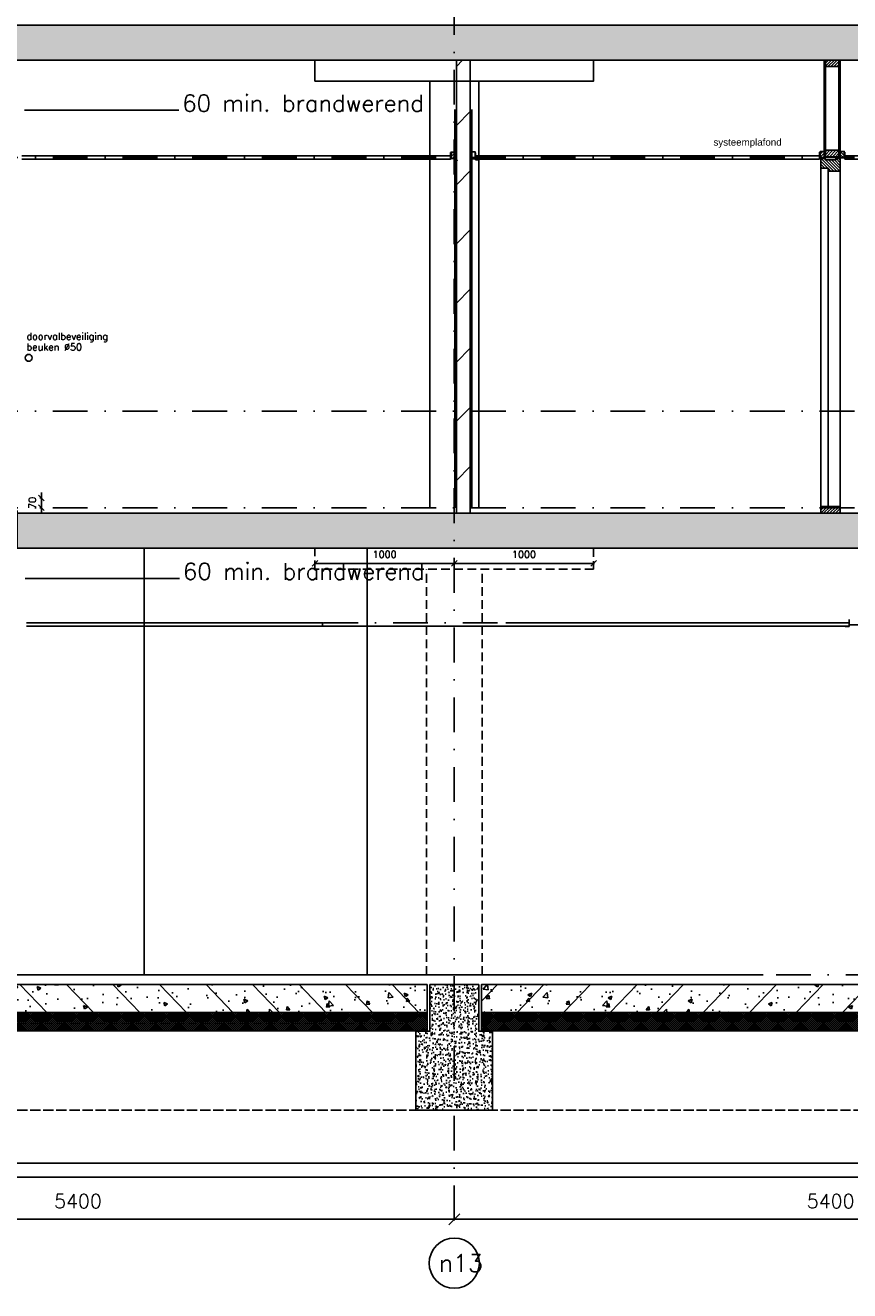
# Model space of a CAD drawing. Extents: x 0 to 317513, y 0 to 193913.
# Tile 76 of 105: x 217145 to 223059, y 148384 to 157459. Entities that reach past the tile are written whole.
import ezdxf
from ezdxf.enums import TextEntityAlignment as Align

# ---------------------------------------------------------------- set-up
doc = ezdxf.new("R2010")
doc.units = 0
doc.header["$LTSCALE"] = 20
doc.header["$MEASUREMENT"] = 0
doc.header["$PDSIZE"] = -1
for name, pattern in [('DASHDOT', [25, 12.5, -6.25, 0, -6.25]), ('DD1', [2.66667, 1.66667, -0.5, 0, -0.5]), ('HIDDEN2', [4.6875, 3.125, -1.5625])]:
    doc.linetypes.add(name, pattern=pattern)
doc.layers.get('0').update_dxf_attribs({"linetype": 'CONTINUOUS'})
doc.layers.get('DEFPOINTS').update_dxf_attribs({"linetype": 'CONTINUOUS'})
for name, color, linetype in [('_DETAILNUMMERSTEKST', 4, 'CONTINUOUS'), ('A--01A1_ACEER', 1, 'CONTINUOUS'), ('A--A22--_F123-', 9, 'CONTINUOUS'), ('A--A23--_F--3-', 9, 'CONTINUOUS'), ('A--A25--_F--3-', 9, 'CONTINUOUS'), ('A--A31--_F--3-', 9, 'CONTINUOUS'), ('A--A42--_F-23-', 9, 'CONTINUOUS'), ('A--L$7A3-_STRAMIEN', 3, 'CONTINUOUS'), ('A--L13D2_VLOEREN', 2, 'CONTINUOUS'), ('A--L21--_F-23-', 4, 'CONTINUOUS'), ('A--L22--', 3, 'CONTINUOUS'), ('A--L22--_F--3-', 7, 'CONTINUOUS'), ('A--L22D1_BINNENWAND', 1, 'CONTINUOUS'), ('A--L22D2_BINNENWAND', 2, 'CONTINUOUS'), ('A--L22D3_BINNENWAND', 3, 'CONTINUOUS'), ('A--L23--', 7, 'CONTINUOUS'), ('A--L23--_F--3-', 7, 'CONTINUOUS'), ('A--L25--', 7, 'CONTINUOUS'), ('A--L25--_F-23-', 7, 'CONTINUOUS'), ('A--L28D1_KONSTRUKTIES', 1, 'CONTINUOUS'), ('A--L28DC1_KONSTRUKTIES', 1, 'HIDDEN2'), ('A--L31--', 2, 'CONTINUOUS'), ('A--L31--_F--3-', 7, 'CONTINUOUS'), ('A--L35--', 7, 'CONTINUOUS'), ('A--L35-D2-_PLAFONDS', 2, 'CONTINUOUS'), ('A--L35-D4-_PLAFONDS', 4, 'CONTINUOUS'), ('A--L42--', 7, 'CONTINUOUS'), ('A--L42--_F-23-', 7, 'CONTINUOUS'), ('A--M$1A-_F123-', 1, 'CONTINUOUS'), ('A--T$1A-_F123_20', 1, 'CONTINUOUS'), ('A--T$7A-_STRAMIEN', 2, 'CONTINUOUS'), ('A--T01A-25_TEKST', 2, 'CONTINUOUS'), ('STRAMIEN', 8, 'DD1'), ('X--LR---_CP', 7, 'CONTINUOUS')]:
    doc.layers.add(name, color=color, linetype=linetype)
doc.styles.add('ALFA-0_25', font='ROMANS')
doc.styles.add('EB2', font='ARIAL.TTF')
doc.styles.add('HIEMSTRA', font='romans.shx')
doc.dimstyles.get("Standard").update_dxf_attribs({"dimscale": 40, "dimtxt": 2.5, "dimasz": 2, "dimexe": 0.3, "dimexo": 0.3, "dimgap": 2, "dimtad": 1, "dimdec": 0, "dimzin": 0, "dimdsep": 46, "dimtxsty": 'HIEMSTRA', "dimblk1": 'OBLIQUE', "dimblk2": 'OBLIQUE', "dimsah": 1, "dimcen": 0.09, "dimdle": 0.3, "dimclrd": 1, "dimclre": 1, "dimclrt": 3, "dimadec": 0, "dimazin": 0, "dimtfac": 1, "dimtdec": 4, "dimtix": 1, "dimtmove": 2, "dimatfit": 3, "dimldrblk": 'OBLIQUE', "dimfxl": 0, "dimtvp": 625, "dimtolj": 1, "dimtzin": 0, "dimarcsym": 0})
pattern_1 = [(45, (0, 0), (-10.6066, 10.6066), [])]

# ---------------------------------------------------------------- blocks, each defined once
blk = doc.blocks.new('*U838')
at = {"layer": 'A--L23--_F--3-', "color": 2, "linetype": 'Continuous'}
blk.add_lwpolyline([(0, 0), (0, -20), (-14792.3, -20), (-14792.3, 0)], dxfattribs=at)
blk = doc.blocks.new('*U827')
at = {"layer": 'A--L23--_F--3-', "color": 2, "linetype": 'Continuous'}
blk.add_lwpolyline([(0, 0), (0, -20), (-3150, -20), (-3150, 0)], dxfattribs=at)
blk = doc.blocks.new('*U820')
at = {"layer": 'A--A22--_F123-', "linetype": 'Continuous'}
h = blk.add_hatch(dxfattribs=at)
h.set_pattern_fill('ALFALINE', color=256, scale=300, style=0)
h.set_pattern_definition([(45, (-220287.34, -153959.32), (-212.13203, 212.13203), [])])
h.paths.add_polyline_path([(0, 0), (-50, 0), (-50, 3250), (0, 3250), (50, 3250), (50, 0)])
at = {"layer": 'A--L22--_F--3-', "color": 4, "linetype": 'Continuous'}
for points in [[(0, 0), (-50, 0), (-50, 3250), (0, 3250)], [(0, 0), (50, 0), (50, 3250), (0, 3250)]]:
    blk.add_lwpolyline(points, dxfattribs=at)
blk = doc.blocks.new('Q020259-')
at = {"layer": 'A--A25--_F--3-'}
h = blk.add_hatch(dxfattribs=at)
h.set_pattern_fill('ALFALINE', color=256, scale=15, style=0, pattern_type=2)
h.set_pattern_definition(pattern_1)
h.paths.add_polyline_path([(0, 0), (0, 46), (28, 46), (28, 0)])
at = {"layer": 'A--L25--_F-23-', "color": 2, "linetype": 'Continuous'}
blk.add_lwpolyline([(0, 0), (0, 46), (28, 46), (28, 0)], close=True, dxfattribs=at)
at = {"layer": 'X--LR---_CP'}
for p in [(0, 0), (0, 0), (28, 0)]:
    blk.add_point(p, dxfattribs=at)
blk = doc.blocks.new('_OBLIQUE')
at = {"color": 0, "linetype": 'ByBlock'}
blk.add_line((-0.5, -0.5), (0.5, 0.5), dxfattribs=at)
blk = doc.blocks.new('*D486')
at = {"layer": 'A--M$1A-_F123-', "color": 1, "lineweight": -2}
for p, q in [((220222.3, 148908.4), (220222.3, 148896.4)), ((220222.3, 148896.4), (225622.3, 148896.4)), ((225622.3, 148908.4), (225622.3, 148896.4))]:
    blk.add_line(p, q, dxfattribs=at)
at = {"layer": 'DEFPOINTS', "color": 0}
for p in [(220222.3, 148896.4), (225622.3, 148896.4), (225622.3, 148896.4)]:
    blk.add_point(p, dxfattribs=at)
at = {"layer": 'A--M$1A-_F123-', "color": 1, "lineweight": -2, "xscale": 80, "yscale": 80, "zscale": 80, "rotation": 180}
blk.add_blockref('_OBLIQUE', (220222.3, 148896.4), dxfattribs=at)
at = {"layer": 'A--M$1A-_F123-', "color": 1, "lineweight": -2, "xscale": 80, "yscale": 80, "zscale": 80}
blk.add_blockref('_OBLIQUE', (225622.3, 148896.4), dxfattribs=at)
at = {"layer": 'A--M$1A-_F123-', "color": 3, "insert": (222922.3, 149026.4), "char_height": 100, "attachment_point": 5, "style": 'HIEMSTRA'}
blk.add_mtext('\\A1;5400', dxfattribs=at)
blk = doc.blocks.new('*D487')
at = {"layer": 'A--M$1A-_F123-', "color": 1, "lineweight": -2}
for p, q in [((214822.3, 148908.4), (214822.3, 148896.4)), ((214822.3, 148896.4), (220222.3, 148896.4)), ((220222.3, 148908.4), (220222.3, 148896.4))]:
    blk.add_line(p, q, dxfattribs=at)
at = {"layer": 'DEFPOINTS', "color": 0}
for p in [(214822.3, 148896.4), (220222.3, 148896.4), (220222.3, 148896.4)]:
    blk.add_point(p, dxfattribs=at)
at = {"layer": 'A--M$1A-_F123-', "color": 1, "lineweight": -2, "xscale": 80, "yscale": 80, "zscale": 80, "rotation": 180}
blk.add_blockref('_OBLIQUE', (214822.3, 148896.4), dxfattribs=at)
at = {"layer": 'A--M$1A-_F123-', "color": 1, "lineweight": -2, "xscale": 80, "yscale": 80, "zscale": 80}
blk.add_blockref('_OBLIQUE', (220222.3, 148896.4), dxfattribs=at)
at = {"layer": 'A--M$1A-_F123-', "color": 3, "insert": (217522.3, 149026.4), "char_height": 100, "attachment_point": 5, "style": 'HIEMSTRA'}
blk.add_mtext('\\A1;5400', dxfattribs=at)
blk = doc.blocks.new('*D503')
at = {"layer": 'A--M$1A-_F123-', "color": 1, "lineweight": -2}
for p, q in [((220228.3, 153600.1), (219216.3, 153600.1)), ((219222.3, 153612.1), (219222.3, 153594.1)), ((220222.3, 153612.1), (220222.3, 153594.1))]:
    blk.add_line(p, q, dxfattribs=at)
at = {"layer": 'DEFPOINTS', "color": 0}
for p in [(219222.3, 153618.1), (219222.3, 153600.1), (220222.3, 153618.1)]:
    blk.add_point(p, dxfattribs=at)
at = {"layer": 'A--M$1A-_F123-', "color": 1, "lineweight": -2, "xscale": 40, "yscale": 40, "zscale": 40, "rotation": 180}
blk.add_blockref('_OBLIQUE', (219222.3, 153600.1), dxfattribs=at)
at = {"layer": 'A--M$1A-_F123-', "color": 1, "lineweight": -2, "xscale": 40, "yscale": 40, "zscale": 40}
blk.add_blockref('_OBLIQUE', (220222.3, 153600.1), dxfattribs=at)
at = {"layer": 'A--M$1A-_F123-', "color": 2, "insert": (219722.3, 153665.1), "char_height": 50, "attachment_point": 5, "style": 'HIEMSTRA'}
blk.add_mtext('\\A1;1000', dxfattribs=at)
blk = doc.blocks.new('*D504')
at = {"layer": 'A--M$1A-_F123-', "color": 1, "lineweight": -2}
for p, q in [((220216.3, 153600.1), (221228.3, 153600.1)), ((220222.3, 153612.1), (220222.3, 153594.1)), ((221222.3, 153612.1), (221222.3, 153594.1))]:
    blk.add_line(p, q, dxfattribs=at)
at = {"layer": 'DEFPOINTS', "color": 0}
for p in [(220222.3, 153618.1), (221222.3, 153618.1), (221222.3, 153600.1)]:
    blk.add_point(p, dxfattribs=at)
at = {"layer": 'A--M$1A-_F123-', "color": 1, "lineweight": -2, "xscale": 40, "yscale": 40, "zscale": 40, "rotation": 180}
blk.add_blockref('_OBLIQUE', (220222.3, 153600.1), dxfattribs=at)
at = {"layer": 'A--M$1A-_F123-', "color": 1, "lineweight": -2, "xscale": 40, "yscale": 40, "zscale": 40}
blk.add_blockref('_OBLIQUE', (221222.3, 153600.1), dxfattribs=at)
at = {"layer": 'A--M$1A-_F123-', "color": 2, "insert": (220722.3, 153665.1), "char_height": 50, "attachment_point": 5, "style": 'HIEMSTRA'}
blk.add_mtext('\\A1;1000', dxfattribs=at)
blk = doc.blocks.new('*U775')
at = {"layer": 'A--A42--_F-23-', "linetype": 'Continuous'}
h = blk.add_hatch(dxfattribs=at)
h.set_pattern_fill('ALFALINE', color=256, scale=40, style=0)
h.set_pattern_definition([(45, (-222986.843, -156516.82), (-28.284271, 28.284271), [])])
h.paths.add_polyline_path([(0, 0), (-5, 0), (-5, 692.5), (0, 692.5), (5, 692.5), (5, 0)])
at = {"layer": 'A--L42--_F-23-', "color": 2, "linetype": 'Continuous'}
for points in [[(0, 0), (-5, 0), (-5, 692.5), (0, 692.5)], [(0, 0), (5, 0), (5, 692.5), (0, 692.5)]]:
    blk.add_lwpolyline(points, dxfattribs=at)
blk = doc.blocks.new('Q020283-')
at = {"layer": 'A--A25--_F--3-'}
h = blk.add_hatch(dxfattribs=at)
h.set_pattern_fill('ALFALINE', color=256, scale=15, style=0, pattern_type=2)
h.set_pattern_definition(pattern_1)
h.paths.add_polyline_path([(0, 0), (0, 96), (46, 96), (46, 0)])
at = {"layer": 'A--L25--_F-23-', "color": 2, "linetype": 'Continuous'}
blk.add_lwpolyline([(0, 0), (0, 96), (46, 96), (46, 0)], close=True, dxfattribs=at)
at = {"layer": 'X--LR---_CP'}
for p in [(0, 0), (0, 0), (46, 0)]:
    blk.add_point(p, dxfattribs=at)
blk = doc.blocks.new('*U774')
at = {"layer": 'A--A42--_F-23-', "linetype": 'Continuous'}
h = blk.add_hatch(dxfattribs=at)
h.set_pattern_fill('ALFALINE', color=256, scale=40, style=0)
h.set_pattern_definition([(45, (-222880.843, -156516.82), (-28.284271, 28.284271), [])])
h.paths.add_polyline_path([(0, 0), (-5, 0), (-5, 692.5), (0, 692.5), (5, 692.5), (5, 0)])
at = {"layer": 'A--L42--_F-23-', "color": 2, "linetype": 'Continuous'}
for points in [[(0, 0), (-5, 0), (-5, 692.5), (0, 692.5)], [(0, 0), (5, 0), (5, 692.5), (0, 692.5)]]:
    blk.add_lwpolyline(points, dxfattribs=at)
blk = doc.blocks.new('*D427')
at = {"layer": 'A--M$1A-_F123-', "color": 1, "lineweight": -2}
for p, q in [((217260.2, 154069.3), (217260.2, 154109.3)), ((217248.3, 154069.3), (217266.2, 154069.3)), ((217260.2, 154069.3), (217260.2, 153999.3)), ((217248.3, 153999.3), (217266.2, 153999.3)), ((217260.2, 153999.3), (217260.2, 153959.3))]:
    blk.add_line(p, q, dxfattribs=at)
at = {"layer": 'DEFPOINTS', "color": 0}
for p in [(217242.3, 154069.3), (217242.3, 153999.3), (217260.2, 153999.3)]:
    blk.add_point(p, dxfattribs=at)
at = {"layer": 'A--M$1A-_F123-', "color": 1, "lineweight": -2, "xscale": 40, "yscale": 40, "zscale": 40}
for p, rotation in [((217260.2, 154069.3), 270), ((217260.2, 153999.3), 90)]:
    blk.add_blockref('_OBLIQUE', p, dxfattribs=dict(at, rotation=rotation))
at = {"layer": 'A--M$1A-_F123-', "color": 2, "insert": (217195.2, 154034.3), "char_height": 50, "attachment_point": 5, "rotation": 90, "style": 'HIEMSTRA'}
blk.add_mtext('\\A1;70', dxfattribs=at)

msp = doc.modelspace()

# ---------------------------------------------------------------- hatches: boundary and pattern name
at = {"layer": 'A--A23--_F--3-'}
h = msp.add_hatch(dxfattribs=at)
h.set_pattern_fill('ALFABET', color=256, scale=20, angle=1, style=0, pattern_type=2)
h.set_pattern_definition([(46, (155667.74, 61703.42), (-86.32078, 83.359), []), (51, (155667.74, 61703.42), (143.64922, -10.04493), [15, -165]), (356, (155667.74, 61703.42), (-30.37155, 149.9312), [12, -132]), (101.4514, (155679.71, 61702.59), (113.27778, 139.88618), [12.74804, -140.22842]), (47.1842, (155667.04, 61743.42), (213.99344, -29.37358), [22.5, -247.5]), (97.6356, (155684.88, 61740.97), (183.50393, 198.05632), [19.12206, -210.3426]), (352.1842, (155667.04, 61743.42), (183.50378, 198.05647), [18, -198]), (22, (155687.21, 61733.77), (120.76856, -78.42802), [15, -165]), (327, (155687.21, 61733.77), (46.12453, 145.8572), [12, -132]), (72.4514, (155697.28, 61727.23), (166.89315, 67.42906), [12.74804, -140.22842]), (38.5, (155667.74, 61703.424), (1.26964, 66.611074), [0, -130.4, 0, -134, 0, -132.5]), (8.5, (155667.74, 61703.424), (51.229207, 79.788568), [0, -76.4, 0, -127.4, 0, -50.5]), (328.5, (155623.15, 61702.645), (106.826954, -2.64699), [0, -50, 0, -156, 0, -207]), (318.5, (155603.15, 61702.3), (116.270055, 22.05355), [0, -65, 0, -103.6, 0, -147]), (318.5, (155603.15, 61702.3), (116.270055, 22.05355), [0, -65, 0, -103.6, 0, -147])])
h.paths.add_polyline_path([(209240.2, 157209.3), (234483.3, 157209.3), (234483.2, 157459.3), (209240.2, 157459.3)])
h = msp.add_hatch(dxfattribs=at)
h.set_pattern_fill('ALFABET', color=256, scale=20, angle=1, style=0, pattern_type=2)
h.set_pattern_definition([(46, (157742.79, 58203.42), (-86.32078, 83.359), []), (51, (157742.79, 58203.42), (143.64922, -10.04493), [15, -165]), (356, (157742.8, 58203.42), (-30.37155, 149.9312), [12, -132]), (101.4514, (157754.76, 58202.59), (113.27778, 139.88618), [12.74804, -140.22842]), (47.1842, (157742.1, 58243.42), (213.99344, -29.37358), [22.5, -247.5]), (97.6356, (157759.93, 58240.97), (183.50393, 198.05632), [19.12206, -210.3426]), (352.1842, (157742.1, 58243.42), (183.50378, 198.05647), [18, -198]), (22, (157762.27, 58233.77), (120.76856, -78.42802), [15, -165]), (327, (157762.27, 58233.77), (46.12453, 145.8572), [12, -132]), (72.4514, (157772.33, 58227.23), (166.89315, 67.42906), [12.74804, -140.22842]), (38.5, (157742.793, 58203.424), (1.26964, 66.611074), [0, -130.4, 0, -134, 0, -132.5]), (8.5, (157742.79, 58203.424), (51.229207, 79.788568), [0, -76.4, 0, -127.4, 0, -50.5]), (328.5, (157698.2, 58202.645), (106.826954, -2.64699), [0, -50, 0, -156, 0, -207]), (318.5, (157678.2, 58202.3), (116.270055, 22.05355), [0, -65, 0, -103.6, 0, -147]), (318.5, (157678.2, 58202.3), (116.270055, 22.05355), [0, -65, 0, -103.6, 0, -147])])
h.paths.add_polyline_path([(217087.3, 153709.3), (235170.5, 153709.3), (235170.5, 153959.3), (217087.3, 153959.3)])
h = msp.add_hatch(dxfattribs=at)
h.set_pattern_fill('ALFABET', color=256, scale=40, angle=1, style=0, pattern_type=2)
h.set_pattern_definition([(134, (238063.93, 152024.9), (172.6416, 166.718), []), (129, (238063.93, 152024.9), (-287.2984, -20.0899), [30, -330]), (184, (238063.93, 152024.9), (60.743, 299.8624), [24, -264]), (78.5486, (238040, 152023.23), (-226.5556, 279.7724), [25.496, -280.457]), (132.8158, (238065.32, 152104.9), (-427.987, -58.747), [45, -495]), (82.3644, (238029.66, 152100), (-367.008, 396.113), [38.244, -420.685]), (187.8158, (238065.32, 152104.9), (-367.0076, 396.113), [36, -396]), (158, (238024.98, 152085.6), (-241.5371, -156.856), [30, -330]), (213, (238024.98, 152085.6), (-92.249, 291.7144), [24, -264]), (107.5486, (238004.85, 152072.52), (-333.7863, 134.858), [25.496, -280.457]), (141.5, (238063.93, 152024.9), (-2.5393, 133.22215), [0, -260.8, 0, -268, 0, -265]), (171.5, (238063.93, 152024.9), (-102.4584, 159.5771), [0, -152.8, 0, -254.8, 0, -101]), (211.5, (238153.11, 152023.34), (-213.6539, -5.294), [0, -100, 0, -312, 0, -414]), (221.5, (238193.1, 152022.65), (-232.5401, 44.1071), [0, -130, 0, -207.2, 0, -294]), (221.5, (238193.1, 152022.65), (-232.5401, 44.1071), [0, -130, 0, -207.2, 0, -294])])
h.paths.add_polyline_path([(220027.3, 150379.3), (215017.3, 150379.3), (215017.3, 150579.3), (220027.3, 150579.3)])
h = msp.add_hatch(dxfattribs=at)
h.set_pattern_fill('AR-CONC', color=256, scale=10, style=0, pattern_type=2)
h.set_pattern_definition([(130, (395739.686, 58203.424), (-71.726018, -6.275213), [7.5, -82.5]), (185, (395739.686, 58203.424), (13.875133, 75.219213), [6, -66]), (79.5486, (395733.71, 58202.9), (-57.850938, 68.943954), [6.37402, -70.11421]), (133.8158, (395739.69, 58223.42), (-106.724105, -16.5519), [11.25, -123.75]), (83.3644, (395730.79, 58222.04), (-93.46627, 97.411787), [9.56103, -105.1713]), (188.8158, (395739.69, 58223.42), (-93.466195, 97.41186), [9, -99]), (159, (395729.686, 58218.424), (-59.690705, -40.261889), [7.5, -82.5]), (214, (395729.686, 58218.424), (-24.331533, 72.515005), [6, -66]), (108.5486, (395724.71, 58215.07), (-84.022263, 32.25305), [6.37402, -70.11421]), (142.5, (395739.686, 58203.424), (-1.2159855, 33.2893854), [0, -65.2, 0, -67, 0, -66.25]), (172.5, (395739.686, 58203.424), (-26.306954, 39.441171), [0, -38.2, 0, -63.7, 0, -25.25]), (212.5, (395761.986, 58203.424), (-53.3822436, -2.255487), [0, -25, 0, -78, 0, -103.5]), (222.5, (395771.986, 58203.424), (-58.318617, 10.010498), [0, -32.5, 0, -51.8, 0, -73.5])])
h.paths.add_polyline_path([(220397.3, 150579.3), (220047.3, 150579.3), (220047.3, 150244.3), (219947.3, 150244.3), (219947.3, 149679.3), (220497.3, 149679.3), (220497.3, 150244.3), (220397.3, 150244.3)])
h = msp.add_hatch(dxfattribs=at)
h.set_pattern_fill('ALFABET', color=256, scale=40, angle=1, style=0, pattern_type=2)
h.set_pattern_definition([(46, (202577.25, 152024.9), (-172.6416, 166.718), []), (51, (202577.25, 152024.9), (287.2984, -20.0899), [30, -330]), (356, (202577.25, 152024.9), (-60.743, 299.8624), [24, -264]), (101.4514, (202601.2, 152023.23), (226.5556, 279.7724), [25.496, -280.457]), (47.1842, (202575.86, 152104.9), (427.987, -58.747), [45, -495]), (97.6356, (202611.52, 152100), (367.008, 396.113), [38.244, -420.685]), (352.1842, (202575.86, 152104.9), (367.0076, 396.113), [36, -396]), (22, (202616.2, 152085.6), (241.5371, -156.856), [30, -330]), (327, (202616.2, 152085.6), (92.249, 291.7144), [24, -264]), (72.4514, (202636.33, 152072.52), (333.7863, 134.858), [25.496, -280.457]), (38.5, (202577.25, 152024.9), (2.5393, 133.22215), [0, -260.8, 0, -268, 0, -265]), (8.5, (202577.25, 152024.9), (102.4584, 159.5771), [0, -152.8, 0, -254.8, 0, -101]), (328.5, (202488.07, 152023.34), (213.6539, -5.294), [0, -100, 0, -312, 0, -414]), (318.5, (202448.07, 152022.65), (232.5401, 44.1071), [0, -130, 0, -207.2, 0, -294]), (318.5, (202448.07, 152022.65), (232.5401, 44.1071), [0, -130, 0, -207.2, 0, -294])])
h.paths.add_polyline_path([(220417.3, 150379.3), (225427.3, 150379.3), (225427.3, 150579.3), (220417.3, 150579.3)])
h = msp.add_hatch(dxfattribs=at)
h.set_pattern_fill('ALFAKRS', color=256, scale=10, style=0, pattern_type=2)
h.set_pattern_definition([(135, (284536.169, 58213.424), (7.0710678, 7.0710678), []), (45, (284536.169, 58213.424), (7.0710678, -7.0710678), [])])
h.paths.add_polyline_path([(215117.3, 150247.3), (220027.3, 150247.3), (220027.3, 150379.3), (215017.3, 150379.3), (215017.3, 150259.3), (215117.3, 150259.3)])
h = msp.add_hatch(dxfattribs=at)
h.set_pattern_fill('ALFAKRS', color=256, scale=10, style=0, pattern_type=2)
h.set_pattern_definition([(45, (156105.011, 58213.424), (-7.0710678, 7.0710678), []), (135, (156105.011, 58213.424), (-7.0710678, -7.0710678), [])])
h.paths.add_polyline_path([(225327.3, 150247.3), (220417.3, 150247.3), (220417.3, 150379.3), (225427.3, 150379.3), (225427.3, 150259.3), (225327.3, 150259.3)])
at = {"layer": 'A--A31--_F--3-'}
h = msp.add_hatch(dxfattribs=at)
h.set_pattern_fill('ALFALINE', color=256, scale=15, style=0, pattern_type=2)
h.set_pattern_definition([(135, (223024.938, 156504.322), (10.6066, 10.6066), [])])
h.paths.add_polyline_path([(222855, 156435.3), (222852.8, 156437.4), (222852.8, 156495.3), (222852.8, 156504.3), (222872.8, 156504.3), (222882.8, 156504.3), (222882.8, 156495.3), (222961.8, 156495.3), (222961.8, 156504.3), (222991.8, 156504.3), (222991.8, 156431.3), (222991.8, 156415.3), (222990.8, 156414.3), (222904.8, 156414.3), (222903.8, 156415.3), (222903.8, 156423.3), (222903.8, 156434.6), (222903.1, 156435.3)])
h = msp.add_hatch(dxfattribs=at)
h.set_pattern_fill('ALFALINE', color=256, scale=15, style=0, pattern_type=2)
h.set_pattern_definition([(45, (191359.55, 155369.901), (-10.606602, 10.606602), [])])
h.paths.add_polyline_path([(222991.8, 153959.3), (222991.8, 154009.3), (222852.8, 154009.3), (222852.8, 153959.3)])

# ---------------------------------------------------------------- linework, layer by layer
msp.add_line((220227.3, 156496.1), (220227.3, 156588))
at = {"layer": '_DETAILNUMMERSTEKST', "color": 1}
for p, q in [((217137.8, 156849.8), (218245.5, 156849.8)), ((217143.3, 153492), (218251, 153492))]:
    msp.add_line(p, q, dxfattribs=at)
at = {"layer": 'A--01A1_ACEER'}
for p, q in [((220047.3, 153999.3), (220047.3, 157059.3)), ((222852.8, 153984.3), (222852.8, 156504.3)), ((222991.8, 154004.3), (222991.8, 156504.3)), ((222903.8, 154004.3), (222903.8, 156415.3)), ((223055.1, 153160.4), (232739.5, 153162.3))]:
    msp.add_line(p, q, dxfattribs=at)
msp.add_circle((217169.6, 155074.4), 25, dxfattribs=at)
at = {"layer": 'A--L$7A3-_STRAMIEN', "linetype": 'Continuous'}
msp.add_ellipse((220222.3, 148581.7), major_axis=(127.3, 127.3), ratio=1, dxfattribs=at)
at = {"layer": 'A--L13D2_VLOEREN'}
for p, q in [((222437.4, 153149.3), (217152.8, 153149.3)), ((222437.4, 150649.3), (215692.8, 150649.3))]:
    msp.add_line(p, q, dxfattribs=at)
at = {"layer": 'A--L21--_F-23-', "linetype": 'Continuous'}
for points in [[(209240.2, 157209.3), (234483.3, 157209.3), (234483.2, 157459.3), (209240.2, 157459.3)], [(217087.3, 153709.3), (235170.5, 153709.3), (235170.5, 153959.3), (217087.3, 153959.3)], [(220027.3, 150379.3), (215017.3, 150379.3), (215017.3, 150579.3), (220027.3, 150579.3)], [(220397.3, 150579.3), (220047.3, 150579.3), (220047.3, 150244.3), (219947.3, 150244.3), (219947.3, 149679.3), (220497.3, 149679.3), (220497.3, 150244.3), (220397.3, 150244.3), (220397.3, 150579.3)], [(220417.3, 150379.3), (225427.3, 150379.3), (225427.3, 150579.3), (220417.3, 150579.3)]]:
    msp.add_lwpolyline(points, close=True, dxfattribs=at)
at = {"layer": 'A--L22D1_BINNENWAND'}
msp.add_line((219598.3, 153709.3), (219598.3, 150649.3), dxfattribs=at)
at = {"layer": 'A--L22D2_BINNENWAND'}
for p, q in [((220227.3, 153999.3), (220227.3, 156856)), ((220347.3, 153999.3), (220347.3, 156856))]:
    msp.add_line(p, q, dxfattribs=at)
at = {"layer": 'A--L22D3_BINNENWAND'}
msp.add_line((217998.3, 153709.3), (217998.3, 150649.3), dxfattribs=at)
at = {"layer": 'A--L23--'}
for points in [[(215117.3, 150247.3), (220027.3, 150247.3), (220027.3, 150379.3), (215017.3, 150379.3), (215017.3, 150259.3), (215117.3, 150259.3), (215117.3, 150247.3)], [(225327.3, 150247.3), (220417.3, 150247.3), (220417.3, 150379.3), (225427.3, 150379.3), (225427.3, 150259.3), (225327.3, 150259.3), (225327.3, 150247.3)]]:
    msp.add_lwpolyline(points, close=True, dxfattribs=at)
at = {"layer": 'A--L28D1_KONSTRUKTIES'}
msp.add_line((220397.3, 153999.3), (220397.3, 157059.3), dxfattribs=at)
msp.add_lwpolyline([(221222.3, 157209.3), (221222.3, 157059.3), (219222.3, 157059.3), (219222.3, 157209.3)], dxfattribs=at)
at = {"layer": 'A--L28DC1_KONSTRUKTIES'}
for p, q in [((220022.3, 150649.3), (220022.3, 153559.3)), ((220422.3, 150649.3), (220422.3, 153559.3)), ((214467.6, 150299.3), (219855.8, 150299.3)), ((231972.3, 149679.3), (169722.3, 149679.3)), ((216335.8, 149679.3), (231972.3, 149679.3))]:
    msp.add_line(p, q, dxfattribs=at)
msp.add_lwpolyline([(221222.3, 153709.3), (221222.3, 153559.3), (219222.3, 153559.3), (219222.3, 153709.3)], dxfattribs=at)
at = {"layer": 'A--L31--'}
msp.add_lwpolyline([(226300.4, 149199.3), (168947.3, 149199.3), (168947.3, 149299.3), (226300.4, 149299.3)], dxfattribs=at)
at = {"layer": 'A--L31--_F--3-', "color": 2, "linetype": 'Continuous'}
msp.add_lwpolyline([(222855, 156435.3), (222852.8, 156437.4), (222852.8, 156495.3), (222852.8, 156504.3), (222872.8, 156504.3), (222882.8, 156504.3), (222882.8, 156495.3), (222961.8, 156495.3), (222961.8, 156504.3), (222991.8, 156504.3), (222991.8, 156431.3), (222991.8, 156415.3), (222990.8, 156414.3), (222904.8, 156414.3), (222903.8, 156415.3), (222903.8, 156423.3), (222903.8, 156434.6), (222903.1, 156435.3)], close=True, dxfattribs=at)
at = {"layer": 'A--L35--', "color": 2, "linetype": 'Continuous'}
msp.add_lwpolyline([(222991.8, 153959.3), (222991.8, 154009.3), (222852.8, 154009.3), (222852.8, 153959.3)], close=True, dxfattribs=at)
at = {"layer": 'A--L35-D2-_PLAFONDS'}
for points in [[(220347.3, 156500.8), (220372.3, 156500.8), (220372.3, 156550.8), (220347.3, 156550.8)], [(222882.8, 156495.3), (222958.8, 156495.3), (222958.8, 156516.8), (222882.8, 156516.8)]]:
    msp.add_lwpolyline(points, close=True, dxfattribs=at)
for points in [[(217119.6, 156524.3), (220195.1, 156524.3), (220195.1, 156499.3), (217119.6, 156499.3)], [(222843.6, 156499.3), (220377.1, 156499.4), (220377.1, 156524.4), (222843.6, 156524.3)], [(223024.1, 156524.3), (232401.5, 156524.3), (232401.5, 156499.3), (223024.1, 156499.3)], [(217152.8, 153174.3), (219277.2, 153174.3), (219277.2, 153149.3), (217152.8, 153149.3)], [(220593.2, 153174.3), (223055.1, 153174.3)], [(223055.1, 153149.3), (220593.2, 153149.3)]]:
    msp.add_lwpolyline(points, dxfattribs=at)
at = {"layer": 'A--L35-D4-_PLAFONDS'}
for p, q in [((220195.1, 156497.3), (220195.1, 156547.3)), ((220195.1, 156497.3), (220195.1, 156547.3)), ((222843.6, 156499.3), (222843.6, 156549.3)), ((223024.1, 156499.3), (223024.1, 156549.3)), ((220374.6, 156493.8), (220374.6, 156543.8)), ((220399.6, 156493.8), (220374.6, 156493.8)), ((222814.5, 156499.3), (222843.6, 156499.3)), ((223053.2, 156499.3), (223024.1, 156499.3)), ((223055.1, 153146.8), (223055.1, 153196.8)), ((223026, 153146.8), (223055.1, 153146.8))]:
    msp.add_line(p, q, dxfattribs=at)
at = {"layer": 'STRAMIEN', "linetype": 'DASHDOT'}
for p, q in [((220222.3, 168142.5), (220222.3, 148770)), ((150828.6, 156511.3), (241970.6, 156511.3)), ((150828.6, 154692.5), (241970.6, 154692.5)), ((150828.6, 153999.3), (241970.6, 153999.3)), ((170273.1, 153174.3), (241970.6, 153174.3)), ((165019, 150649.3), (241970.6, 150649.3)), ((208052.5, 149299.3), (241970.6, 149299.3))]:
    msp.add_line(p, q, dxfattribs=at)
at = {"layer": 'X--LR---_CP'}
for p in [(220227.3, 156499.3), (220227.3, 156499.3), (220227.3, 156499.3), (220242.3, 156490.3)]:
    msp.add_point(p, dxfattribs=at)

# ---------------------------------------------------------------- block references
at = {"layer": 'A--L22--'}
msp.add_blockref('*U820', (220287.3, 153959.3), dxfattribs=at)
at = {"layer": 'A--L23--'}
msp.add_blockref('*U827', (220237.3, 153979.3), dxfattribs=at)
at = {"layer": 'A--L23--', "color": 2, "linetype": 'Continuous'}
msp.add_blockref('*U838', (235129.6, 153979.3), dxfattribs=at)
at = {"layer": 'A--L25--', "xscale": -1, "rotation": 90}
for p in [(222981.8, 157209.3), (222981.8, 156562.8)]:
    msp.add_blockref('Q020283-', p, dxfattribs=at)
at = {"layer": 'A--L25--'}
for p in [(220199.3, 156504.3), (220199.3, 156504.3), (222847.8, 156508.9)]:
    msp.add_blockref('Q020259-', p, dxfattribs=at)
at = {"layer": 'A--L25--', "xscale": -1}
msp.add_blockref('Q020259-', (223019.8, 156508.9), dxfattribs=at)
at = {"layer": 'A--L42--'}
for name, p in [('*U774', (222880.8, 156516.8)), ('*U775', (222986.8, 156516.8))]:
    msp.add_blockref(name, p, dxfattribs=at)

# ---------------------------------------------------------------- texts
at = {"layer": 'A--T$1A-_F123_20', "style": 'EB2'}
msp.add_text('systeemplafond', height=50, dxfattribs=at).set_placement((222081.7, 156596.1))
at = {"layer": 'A--T$7A-_STRAMIEN', "style": 'ALFA-0_25'}
msp.add_text('n13', height=125, dxfattribs=at).set_placement((220270, 148581.7), align=Align.MIDDLE_CENTER)
at = {"layer": 'A--T01A-25_TEKST', "style": 'HIEMSTRA'}
for s, height, p in [('60 min. brandwerend', 120, (218271, 156840.7)), ('doorvalbeveiliging', 50, (217153.1, 155203.9)), ('beuken %%C50', 50, (217153.1, 155127.8)), ('60 min. brandwerend', 120, (218276.5, 153482.9))]:
    msp.add_text(s, height=height, dxfattribs=at).set_placement(p)

# ---------------------------------------------------------------- dimensions: what is measured, and where the dimension line sits
at = {"layer": 'A--M$1A-_F123-'}
dim = msp.add_linear_dim(base=(217260.2, 153999.3), p1=(217242.3, 154069.3), p2=(217242.3, 153999.3), angle=90, dimstyle='Standard', override={"dimscale": 20, "dimclrt": 2}, dxfattribs=at)
dim.commit()
dim.dimension.update_dxf_attribs({"geometry": '*D427', "text_midpoint": (217195.2, 154034.3)})
for base, p1, p2, override, picture, middle in [((219222.3, 153600.1), (220222.3, 153618.1), (219222.3, 153618.1), {"dimscale": 20, "dimclrt": 2}, '*D503', (219722.3, 153665.1)), ((221222.3, 153600.1), (220222.3, 153618.1), (221222.3, 153618.1), {"dimscale": 20, "dimclrt": 2}, '*D504', (220722.3, 153665.1)), ((220222.3, 148896.4), (214822.3, 148896.4), (220222.3, 148896.4), {"dimexe": 0, "dimcen": 0, "dimdle": 0, "dimtfac": 0.75, "dimtvp": 1.5}, '*D487', (217522.3, 149026.4)), ((225622.3, 148896.4), (220222.3, 148896.4), (225622.3, 148896.4), {"dimexe": 0, "dimcen": 0, "dimdle": 0, "dimtfac": 0.75, "dimtvp": 1.5}, '*D486', (222922.3, 149026.4))]:
    dim = msp.add_linear_dim(base=base, p1=p1, p2=p2, dimstyle='Standard', override=override, dxfattribs=at)
    dim.commit()
    dim.dimension.update_dxf_attribs({"geometry": picture, "text_midpoint": middle})

doc.saveas('drawing.dxf')
